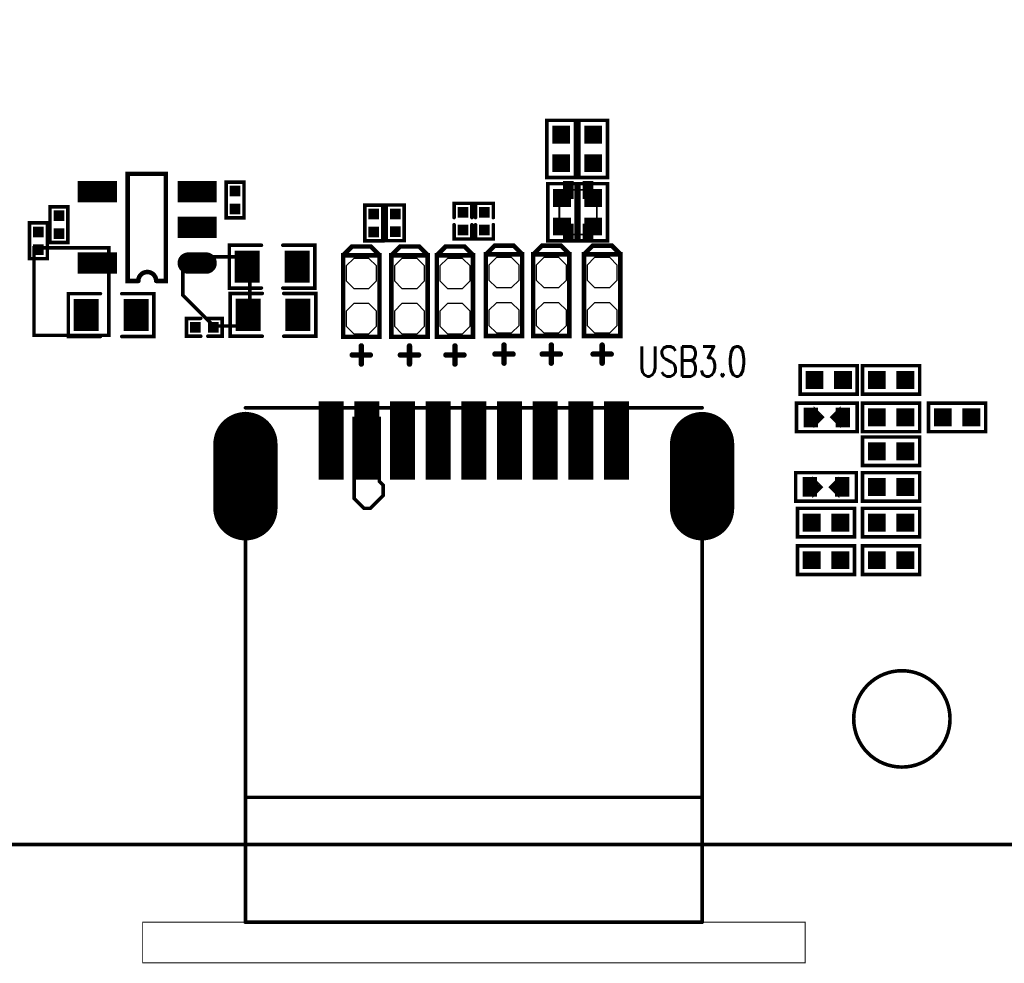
# Model space of a CAD drawing. Extents: x -14 to 157, y -7 to 92.
# Tile 3 of 129: x 33 to 61, y -7 to 20. Entities that reach past the tile are written whole.
import ezdxf

# ---------------------------------------------------------------- set-up
doc = ezdxf.new("R2010")
doc.units = 0
for name, pattern in [('SIG_183', [2, 1, 1]), ('SIG_207', [2, 1, 1]), ('TRMIDX_0', [2, 1, 1]), ('TRMIDX_1', [2, 1, 1])]:
    doc.linetypes.add(name, pattern=pattern)
for name, color, linetype in [('BOARD_CUTOUT_00', 254, 'CONTINUOUS'), ('BOARD_OUTLINE_00', 254, 'CONTINUOUS'), ('COPPER_01', 96, 'CONTINUOUS'), ('DRIL_NPLTE_THRU_01', 3, 'CONTINUOUS'), ('DRIL_NPLTE_THRU_02', 171, 'CONTINUOUS'), ('DRIL_NPLTE_THRU_03', 222, 'CONTINUOUS'), ('DRIL_NPLTE_THRU_04', 2, 'CONTINUOUS'), ('DRIL_PLTE_THRU_01', 3, 'CONTINUOUS'), ('DRIL_PLTE_THRU_02', 171, 'CONTINUOUS'), ('DRIL_PLTE_THRU_03', 222, 'CONTINUOUS'), ('DRIL_PLTE_THRU_04', 2, 'CONTINUOUS'), ('PADS_BOT', 56, 'CONTINUOUS'), ('PADS_INNER', 96, 'CONTINUOUS'), ('PADS_TOP', 96, 'CONTINUOUS'), ('PART_TOP_2DLINE_00', 183, 'CONTINUOUS'), ('PART_TOP_2DLINE_01', 183, 'CONTINUOUS'), ('PART_TOP_COPPER_01', 183, 'CONTINUOUS'), ('TEXT_126', 254, 'CONTINUOUS')]:
    doc.layers.add(name, color=color, linetype=linetype)
doc.styles.add('W0$12', font='simplex', dxfattribs={"width": 0.75})

# ---------------------------------------------------------------- blocks, each defined once
blk = doc.blocks.new('BOARD_74')
at = {"layer": 'BOARD_CUTOUT_00', "const_width": 0.1}
blk.add_lwpolyline([(62.85067, -86.50042, 1), (60.15067, -86.50042, 1)], format="xyb", close=True, dxfattribs=at)
at = {"layer": 'BOARD_OUTLINE_00', "const_width": 0.1}
blk.add_lwpolyline([(0, -3.5, -0.41421356), (3.5, 0), (156.51, 0, -0.41421356), (160.01, -3.5), (160.01, -86.52, -0.41421356), (156.51, -90.02), (3.5, -90.02, -0.41421356), (0, -86.52)], format="xyb", close=True, dxfattribs=at)
blk = doc.blocks.new('SMOOTH_0$1')
at = {"const_width": 0.05}
blk.add_lwpolyline([(-0.025, 0, 1), (0.025, 0, 1)], format="xyb", close=True, dxfattribs=at)
blk = doc.blocks.new('COPPER_100')
at = {"layer": 'COPPER_01', "const_width": 0.1}
blk.add_lwpolyline([(0, 0), (0, -2.45), (2.1, -2.45), (2.1, 0)], close=True, dxfattribs=at)
at = {"layer": 'COPPER_01'}
for p in [(0, 0), (2.1, 0), (0, -2.45), (2.1, -2.45)]:
    blk.add_blockref('SMOOTH_0$1', p, dxfattribs=at)
blk = doc.blocks.new('COPPER_114')
at = {"layer": 'COPPER_01', "const_width": 0.1}
blk.add_lwpolyline([(0, 0), (0, -1.075), (0.8625, -1.9375), (1.875, -1.9375), (1.875, 0)], close=True, dxfattribs=at)
at = {"layer": 'COPPER_01'}
for p in [(0, 0), (1.875, 0), (0, -1.075), (0.8625, -1.9375), (1.875, -1.9375)]:
    blk.add_blockref('SMOOTH_0$1', p, dxfattribs=at)
blk = doc.blocks.new('COPPER_115')
at = {"layer": 'COPPER_01', "const_width": 0.1}
blk.add_lwpolyline([(0, 0.3), (0, -1.95), (0.275, -2.225), (0.45, -2.225), (0.8125, -1.8625), (0.8125, -1.575), (0.70625, -1.46875), (0.70625, 0.3)], close=True, dxfattribs=at)
at = {"layer": 'COPPER_01'}
for p in [(0, 0.3), (0.70625, 0.3), (0.70625, -1.46875), (0.8125, -1.575), (0, -1.95), (0.8125, -1.8625), (0.275, -2.225), (0.45, -2.225)]:
    blk.add_blockref('SMOOTH_0$1', p, dxfattribs=at)
blk = doc.blocks.new('PART_BODY_TOP_24')
at = {"layer": 'PART_TOP_2DLINE_01', "const_width": 0.1}
blk.add_lwpolyline([(-0.8, 0.4), (0.8, 0.4), (0.8, -0.4), (-0.8, -0.4)], close=True, dxfattribs=at)
at = {"layer": 'PART_TOP_2DLINE_01'}
for p in [(-0.8, 0.4), (0.8, 0.4), (-0.8, -0.4), (0.8, -0.4)]:
    blk.add_blockref('SMOOTH_0$1', p, dxfattribs=at)
blk = doc.blocks.new('DRIL_HOLE_0')
blk.add_lwpolyline([(0, 0, 1), (0, 0, 1)], format="xyb", close=True)
blk = doc.blocks.new('PAD_0')
blk.add_lwpolyline([(0, 0, 1), (0, 0, 1)], format="xyb", close=True)
blk = doc.blocks.new('PAD_1')
at = {"const_width": 0.5}
blk.add_lwpolyline([(-0.25, 0), (0.25, 0)], dxfattribs=at)
blk = doc.blocks.new('STK_TOP_7')
at = {"layer": 'DRIL_PLTE_THRU_01'}
blk.add_blockref('DRIL_HOLE_0', (0, 0), dxfattribs=at)
at = {"layer": 'DRIL_PLTE_THRU_02'}
blk.add_blockref('DRIL_HOLE_0', (0, 0), dxfattribs=at)
at = {"layer": 'DRIL_PLTE_THRU_03'}
blk.add_blockref('DRIL_HOLE_0', (0, 0), dxfattribs=at)
at = {"layer": 'DRIL_PLTE_THRU_04'}
blk.add_blockref('DRIL_HOLE_0', (0, 0), dxfattribs=at)
at = {"layer": 'PADS_BOT'}
blk.add_blockref('PAD_0', (0, 0), dxfattribs=at)
at = {"layer": 'PADS_INNER'}
blk.add_blockref('PAD_0', (0, 0), dxfattribs=at)
at = {"layer": 'PADS_TOP'}
blk.add_blockref('PAD_1', (0, 0), dxfattribs=at)
blk = doc.blocks.new('SYM_TOP_17')
for name, p in [('PART_BODY_TOP_24', (0, 0)), ('STK_TOP_7', (-0.4, 0)), ('STK_TOP_7', (0.4, 0))]:
    blk.add_blockref(name, p)
blk = doc.blocks.new('PART_TOP_283')
blk.add_blockref('SYM_TOP_17', (0, 0))
blk = doc.blocks.new('PART_TOP_287')
blk.add_blockref('SYM_TOP_17', (0, 0))
blk = doc.blocks.new('PART_TOP_288')
blk.add_blockref('SYM_TOP_17', (0, 0))
blk = doc.blocks.new('PART_TOP_289')
blk.add_blockref('SYM_TOP_17', (0, 0))
blk = doc.blocks.new('PART_TOP_290')
blk.add_blockref('SYM_TOP_17', (0, 0))
blk = doc.blocks.new('PART_TOP_291')
blk.add_blockref('SYM_TOP_17', (0, 0))
blk = doc.blocks.new('PART_TOP_292')
blk.add_blockref('SYM_TOP_17', (0, 0))
blk = doc.blocks.new('PART_TOP_297')
blk.add_blockref('SYM_TOP_17', (0, 0))
blk = doc.blocks.new('PART_TOP_298')
blk.add_blockref('SYM_TOP_17', (0, 0))
blk = doc.blocks.new('PART_TOP_299')
blk.add_blockref('SYM_TOP_17', (0, 0))
blk = doc.blocks.new('SMOOTH_0$0254')
at = {"const_width": 0.0127}
blk.add_lwpolyline([(-0.00635, 0, 1), (0.00635, 0, 1)], format="xyb", close=True, dxfattribs=at)
blk = doc.blocks.new('SMOOTH_0$0508')
at = {"const_width": 0.0254}
blk.add_lwpolyline([(-0.0127, 0, 1), (0.0127, 0, 1)], format="xyb", close=True, dxfattribs=at)
blk = doc.blocks.new('PART_BODY_TOP_20')
at = {"layer": 'PART_TOP_2DLINE_01', "const_width": 0.1}
blk.add_lwpolyline([(0.85, -0.4), (0.85, 0.4), (-0.85, 0.4), (-0.85, -0.4)], close=True, dxfattribs=at)
at = {"layer": 'PART_TOP_COPPER_01', "linetype": 'TRMIDX_0', "const_width": 0.0254}
for points in [[(-0.3556, -0.2667), (-0.08255, 0.00635), (-0.36195, 0.28575), (-0.36195, -0.254), (-0.3556, -0.254)], [(-0.3048, -0.1651), (-0.1397, 0), (-0.31115, 0.17145), (-0.31115, -0.1524), (-0.3048, -0.1524)]]:
    blk.add_lwpolyline(points, close=True, dxfattribs=at)
at = {"layer": 'PART_TOP_COPPER_01', "linetype": 'TRMIDX_1', "const_width": 0.0254}
for points in [[(0.3683, 0.2794), (0.09525, 0.00635), (0.37465, -0.27305), (0.37465, 0.2667), (0.3683, 0.2667)], [(0.3175, 0.1778), (0.1524, 0.0127), (0.32385, -0.15875), (0.32385, 0.1651), (0.3175, 0.1651)]]:
    blk.add_lwpolyline(points, close=True, dxfattribs=at)
at = {"layer": 'PART_TOP_COPPER_01', "linetype": 'TRMIDX_0', "const_width": 0.0508}
for points in [[(-0.3048, 0.1905), (-0.4953, 0.1905)], [(-0.2667, 0.1524), (-0.4572, 0.1524)], [(-0.2413, 0.1143), (-0.4318, 0.1143)], [(-0.2159, 0.0889), (-0.4064, 0.0889)], [(-0.1905, 0.0635), (-0.381, 0.0635)], [(-0.1524, 0.0381), (-0.3429, 0.0381)], [(-0.1397, -0.0127), (-0.3302, -0.0127)], [(-0.127, 0.0127), (-0.3175, 0.0127)], [(-0.3048, -0.1778), (-0.4953, -0.1778)], [(-0.2667, -0.1397), (-0.4572, -0.1397)], [(-0.2286, -0.1016), (-0.4191, -0.1016)], [(-0.2032, -0.0635), (-0.3937, -0.0635)], [(-0.1651, -0.0381), (-0.3556, -0.0381)]]:
    blk.add_lwpolyline(points, dxfattribs=at)
at = {"layer": 'PART_TOP_COPPER_01', "linetype": 'TRMIDX_1', "const_width": 0.0508}
for points in [[(0.1397, 0), (0.3302, 0)], [(0.1524, 0.0254), (0.3429, 0.0254)], [(0.1651, -0.0254), (0.3556, -0.0254)], [(0.1778, 0.0508), (0.3683, 0.0508)], [(0.2159, 0.0762), (0.4064, 0.0762)], [(0.2413, 0.1143), (0.4318, 0.1143)], [(0.2794, 0.1524), (0.4699, 0.1524)], [(0.3175, 0.1905), (0.508, 0.1905)], [(0.2032, -0.0508), (0.3937, -0.0508)], [(0.2286, -0.0762), (0.4191, -0.0762)], [(0.254, -0.1016), (0.4445, -0.1016)], [(0.2794, -0.1397), (0.4699, -0.1397)], [(0.3175, -0.1778), (0.508, -0.1778)]]:
    blk.add_lwpolyline(points, dxfattribs=at)
at = {"layer": 'PART_TOP_2DLINE_01'}
for p in [(-0.85, 0.4), (0.85, 0.4), (-0.85, -0.4), (0.85, -0.4)]:
    blk.add_blockref('SMOOTH_0$1', p, dxfattribs=at)
at = {"layer": 'PART_TOP_COPPER_01'}
for name, p in [('SMOOTH_0$0254', (-0.36195, 0.28575)), ('SMOOTH_0$0254', (0.3683, 0.2794)), ('SMOOTH_0$0254', (0.3683, 0.2667)), ('SMOOTH_0$0254', (0.37465, 0.2667)), ('SMOOTH_0$0508', (-0.4953, 0.1905)), ('SMOOTH_0$0508', (-0.4572, 0.1524)), ('SMOOTH_0$0508', (-0.4318, 0.1143)), ('SMOOTH_0$0508', (-0.4064, 0.0889)), ('SMOOTH_0$0508', (-0.381, 0.0635)), ('SMOOTH_0$0508', (-0.3429, 0.0381)), ('SMOOTH_0$0508', (-0.3302, -0.0127)), ('SMOOTH_0$0508', (-0.3175, 0.0127)), ('SMOOTH_0$0508', (-0.3048, 0.1905)), ('SMOOTH_0$0254', (-0.31115, 0.17145)), ('SMOOTH_0$0508', (-0.2667, 0.1524)), ('SMOOTH_0$0508', (-0.2413, 0.1143)), ('SMOOTH_0$0508', (-0.2159, 0.0889)), ('SMOOTH_0$0508', (-0.1905, 0.0635)), ('SMOOTH_0$0508', (-0.1524, 0.0381)), ('SMOOTH_0$0508', (-0.1397, -0.0127)), ('SMOOTH_0$0508', (-0.127, 0.0127)), ('SMOOTH_0$0254', (-0.1397, 0)), ('SMOOTH_0$0254', (-0.08255, 0.00635)), ('SMOOTH_0$0254', (0.09525, 0.00635)), ('SMOOTH_0$0508', (0.1397, 0)), ('SMOOTH_0$0508', (0.1524, 0.0254)), ('SMOOTH_0$0254', (0.1524, 0.0127)), ('SMOOTH_0$0508', (0.1651, -0.0254)), ('SMOOTH_0$0508', (0.1778, 0.0508)), ('SMOOTH_0$0508', (0.2159, 0.0762)), ('SMOOTH_0$0508', (0.2413, 0.1143)), ('SMOOTH_0$0508', (0.2794, 0.1524)), ('SMOOTH_0$0508', (0.3175, 0.1905)), ('SMOOTH_0$0254', (0.3175, 0.1778)), ('SMOOTH_0$0254', (0.3175, 0.1651)), ('SMOOTH_0$0508', (0.3302, 0)), ('SMOOTH_0$0254', (0.32385, 0.1651)), ('SMOOTH_0$0508', (0.3429, 0.0254)), ('SMOOTH_0$0508', (0.3556, -0.0254)), ('SMOOTH_0$0508', (0.3683, 0.0508)), ('SMOOTH_0$0508', (0.4064, 0.0762)), ('SMOOTH_0$0508', (0.4318, 0.1143)), ('SMOOTH_0$0508', (0.4699, 0.1524)), ('SMOOTH_0$0508', (0.508, 0.1905)), ('SMOOTH_0$0508', (-0.4953, -0.1778)), ('SMOOTH_0$0508', (-0.4572, -0.1397)), ('SMOOTH_0$0508', (-0.4191, -0.1016)), ('SMOOTH_0$0508', (-0.3937, -0.0635)), ('SMOOTH_0$0508', (-0.3556, -0.0381)), ('SMOOTH_0$0254', (-0.36195, -0.254)), ('SMOOTH_0$0254', (-0.3556, -0.254)), ('SMOOTH_0$0254', (-0.3556, -0.2667)), ('SMOOTH_0$0508', (-0.3048, -0.1778)), ('SMOOTH_0$0254', (-0.31115, -0.1524)), ('SMOOTH_0$0254', (-0.3048, -0.1524)), ('SMOOTH_0$0254', (-0.3048, -0.1651)), ('SMOOTH_0$0508', (-0.2667, -0.1397)), ('SMOOTH_0$0508', (-0.2286, -0.1016)), ('SMOOTH_0$0508', (-0.2032, -0.0635)), ('SMOOTH_0$0508', (-0.1651, -0.0381)), ('SMOOTH_0$0508', (0.2032, -0.0508)), ('SMOOTH_0$0508', (0.2286, -0.0762)), ('SMOOTH_0$0508', (0.254, -0.1016)), ('SMOOTH_0$0508', (0.2794, -0.1397)), ('SMOOTH_0$0508', (0.3175, -0.1778)), ('SMOOTH_0$0254', (0.32385, -0.15875)), ('SMOOTH_0$0254', (0.37465, -0.27305)), ('SMOOTH_0$0508', (0.3937, -0.0508)), ('SMOOTH_0$0508', (0.4191, -0.0762)), ('SMOOTH_0$0508', (0.4445, -0.1016)), ('SMOOTH_0$0508', (0.4699, -0.1397)), ('SMOOTH_0$0508', (0.508, -0.1778))]:
    blk.add_blockref(name, p, dxfattribs=at)
blk = doc.blocks.new('PAD_82')
at = {"const_width": 0.4}
blk.add_lwpolyline([(-0.275, 0), (0.275, 0)], dxfattribs=at)
blk = doc.blocks.new('STK_TOP_19')
at = {"layer": 'DRIL_PLTE_THRU_01'}
blk.add_blockref('DRIL_HOLE_0', (0, 0), dxfattribs=at)
at = {"layer": 'DRIL_PLTE_THRU_02'}
blk.add_blockref('DRIL_HOLE_0', (0, 0), dxfattribs=at)
at = {"layer": 'DRIL_PLTE_THRU_03'}
blk.add_blockref('DRIL_HOLE_0', (0, 0), dxfattribs=at)
at = {"layer": 'DRIL_PLTE_THRU_04'}
blk.add_blockref('DRIL_HOLE_0', (0, 0), dxfattribs=at)
at = {"layer": 'PADS_BOT'}
blk.add_blockref('PAD_0', (0, 0), dxfattribs=at)
at = {"layer": 'PADS_INNER'}
blk.add_blockref('PAD_0', (0, 0), dxfattribs=at)
at = {"layer": 'PADS_TOP', "rotation": 90}
blk.add_blockref('PAD_82', (0, 0), dxfattribs=at)
blk = doc.blocks.new('SYM_TOP_13')
for name, p in [('PART_BODY_TOP_20', (0, 0)), ('STK_TOP_19', (-0.45, 0)), ('STK_TOP_19', (0.45, 0))]:
    blk.add_blockref(name, p)
blk = doc.blocks.new('PART_TOP_300')
blk.add_blockref('SYM_TOP_13', (0, 0))
blk = doc.blocks.new('PART_TOP_301')
blk.add_blockref('SYM_TOP_13', (0, 0))
blk = doc.blocks.new('SMOOTH_0$127')
at = {"const_width": 0.0635}
blk.add_lwpolyline([(-0.03175, 0, 1), (0.03175, 0, 1)], format="xyb", close=True, dxfattribs=at)
blk = doc.blocks.new('SMOOTH_0$1524')
at = {"const_width": 0.0762}
blk.add_lwpolyline([(-0.0381, 0, 1), (0.0381, 0, 1)], format="xyb", close=True, dxfattribs=at)
blk = doc.blocks.new('PART_BODY_TOP_49')
at = {"layer": 'PART_TOP_2DLINE_00'}
for points, const_width in [([(-1.15, -0.5), (-1.39, -0.26), (-1.39, 0.27), (-1.15, 0.51)], 0.127), ([(1.651, -0.254), (1.651, 0.254)], 0.152), ([(1.905, 0), (1.397, 0)], 0.152)]:
    blk.add_lwpolyline(points, dxfattribs=dict(at, const_width=const_width))
at = {"layer": 'PART_TOP_2DLINE_00', "const_width": 0.127}
blk.add_lwpolyline([(1.143, -0.508), (1.143, 0.508), (-1.143, 0.508), (-1.143, -0.508)], close=True, dxfattribs=at)
at = {"layer": 'PART_TOP_2DLINE_00'}
for name, p in [('SMOOTH_0$127', (-1.15, 0.51)), ('SMOOTH_0$127', (-1.143, 0.508)), ('SMOOTH_0$127', (1.143, 0.508)), ('SMOOTH_0$127', (-1.39, 0.27)), ('SMOOTH_0$1524', (1.651, 0.254)), ('SMOOTH_0$1524', (1.397, 0)), ('SMOOTH_0$1524', (1.905, 0)), ('SMOOTH_0$127', (-1.39, -0.26)), ('SMOOTH_0$1524', (1.651, -0.254)), ('SMOOTH_0$127', (-1.15, -0.5)), ('SMOOTH_0$127', (-1.143, -0.508)), ('SMOOTH_0$127', (1.143, -0.508))]:
    blk.add_blockref(name, p, dxfattribs=at)
blk = doc.blocks.new('PAD_44')
blk.add_lwpolyline([(-0.211, -0.423), (0.211, -0.423), (0.423, -0.211), (0.423, 0.211), (0.211, 0.423), (-0.211, 0.423), (-0.423, 0.211), (-0.423, -0.211)], close=True)
blk = doc.blocks.new('STK_TOP_135')
at = {"layer": 'DRIL_PLTE_THRU_01'}
blk.add_blockref('DRIL_HOLE_0', (0, 0), dxfattribs=at)
at = {"layer": 'DRIL_PLTE_THRU_02'}
blk.add_blockref('DRIL_HOLE_0', (0, 0), dxfattribs=at)
at = {"layer": 'DRIL_PLTE_THRU_03'}
blk.add_blockref('DRIL_HOLE_0', (0, 0), dxfattribs=at)
at = {"layer": 'DRIL_PLTE_THRU_04'}
blk.add_blockref('DRIL_HOLE_0', (0, 0), dxfattribs=at)
at = {"layer": 'PADS_BOT'}
blk.add_blockref('PAD_0', (0, 0), dxfattribs=at)
at = {"layer": 'PADS_INNER'}
blk.add_blockref('PAD_0', (0, 0), dxfattribs=at)
at = {"layer": 'PADS_TOP'}
blk.add_blockref('PAD_44', (0, 0), dxfattribs=at)
blk = doc.blocks.new('SYM_TOP_42')
for name, p in [('PART_BODY_TOP_49', (0, 0)), ('STK_TOP_135', (-0.635, 0)), ('STK_TOP_135', (0.635, 0))]:
    blk.add_blockref(name, p)
blk = doc.blocks.new('PART_TOP_316')
blk.add_blockref('SYM_TOP_42', (0, 0))
blk = doc.blocks.new('PART_TOP_317')
blk.add_blockref('SYM_TOP_17', (0, 0))
blk = doc.blocks.new('PART_TOP_318')
blk.add_blockref('SYM_TOP_17', (0, 0))
blk = doc.blocks.new('SMOOTH_0$05')
at = {"const_width": 0.025}
blk.add_lwpolyline([(-0.0125, 0, 1), (0.0125, 0, 1)], format="xyb", close=True, dxfattribs=at)
blk = doc.blocks.new('PART_BODY_TOP_56')
at = {"layer": 'PART_TOP_2DLINE_01', "const_width": 0.05}
blk.add_lwpolyline([(-0.25, 0), (0.8, 0), (0.8, 1.25), (-0.25, 1.25)], close=True, dxfattribs=at)
at = {"layer": 'PART_TOP_2DLINE_01'}
for p in [(-0.25, 1.25), (0.8, 1.25), (-0.25, 0), (0.8, 0)]:
    blk.add_blockref('SMOOTH_0$05', p, dxfattribs=at)
blk = doc.blocks.new('PAD_47')
at = {"const_width": 0.3}
blk.add_lwpolyline([(-0.25, 0), (0.25, 0)], dxfattribs=at)
blk = doc.blocks.new('STK_TOP_145')
at = {"layer": 'DRIL_PLTE_THRU_01'}
blk.add_blockref('DRIL_HOLE_0', (0, 0), dxfattribs=at)
at = {"layer": 'DRIL_PLTE_THRU_02'}
blk.add_blockref('DRIL_HOLE_0', (0, 0), dxfattribs=at)
at = {"layer": 'DRIL_PLTE_THRU_03'}
blk.add_blockref('DRIL_HOLE_0', (0, 0), dxfattribs=at)
at = {"layer": 'DRIL_PLTE_THRU_04'}
blk.add_blockref('DRIL_HOLE_0', (0, 0), dxfattribs=at)
at = {"layer": 'PADS_BOT'}
blk.add_blockref('PAD_0', (0, 0), dxfattribs=at)
at = {"layer": 'PADS_INNER'}
blk.add_blockref('PAD_0', (0, 0), dxfattribs=at)
at = {"layer": 'PADS_TOP', "rotation": 90}
blk.add_blockref('PAD_47', (0, 0), dxfattribs=at)
blk = doc.blocks.new('SYM_TOP_49')
for name, p in [('STK_TOP_145', (0, 1.2)), ('STK_TOP_145', (0.55, 1.2)), ('PART_BODY_TOP_56', (0, 0)), ('STK_TOP_145', (0, 0)), ('STK_TOP_145', (0.55, 0))]:
    blk.add_blockref(name, p)
blk = doc.blocks.new('PART_TOP_320')
blk.add_blockref('SYM_TOP_49', (0, 0))
blk = doc.blocks.new('PART_TOP_321')
blk.add_blockref('SYM_TOP_17', (0, 0))
blk = doc.blocks.new('PART_TOP_322')
blk.add_blockref('SYM_TOP_17', (0, 0))
blk = doc.blocks.new('PART_TOP_323')
blk.add_blockref('SYM_TOP_42', (0, 0))
blk = doc.blocks.new('PART_TOP_327')
blk.add_blockref('SYM_TOP_42', (0, 0))
blk = doc.blocks.new('PART_BODY_TOP_47')
at = {"layer": 'PART_TOP_2DLINE_01', "const_width": 0.1}
for points in [[(-0.1, 0.25), (-0.5, 0.25), (-0.5, -0.25), (-0.1, -0.25)], [(0.1, 0.25), (0.5, 0.25), (0.5, -0.25), (0.1, -0.25)]]:
    blk.add_lwpolyline(points, dxfattribs=at)
at = {"layer": 'PART_TOP_2DLINE_01'}
for p in [(-0.5, 0.25), (-0.1, 0.25), (0.1, 0.25), (0.5, 0.25), (-0.5, -0.25), (-0.1, -0.25), (0.1, -0.25), (0.5, -0.25)]:
    blk.add_blockref('SMOOTH_0$1', p, dxfattribs=at)
blk = doc.blocks.new('PAD_2')
at = {"const_width": 0.3}
blk.add_lwpolyline([(-0.15, 0), (0.15, 0)], dxfattribs=at)
blk = doc.blocks.new('STK_TOP_133')
at = {"layer": 'DRIL_NPLTE_THRU_01'}
blk.add_blockref('DRIL_HOLE_0', (0, 0), dxfattribs=at)
at = {"layer": 'DRIL_NPLTE_THRU_02'}
blk.add_blockref('DRIL_HOLE_0', (0, 0), dxfattribs=at)
at = {"layer": 'DRIL_NPLTE_THRU_03'}
blk.add_blockref('DRIL_HOLE_0', (0, 0), dxfattribs=at)
at = {"layer": 'DRIL_NPLTE_THRU_04'}
blk.add_blockref('DRIL_HOLE_0', (0, 0), dxfattribs=at)
at = {"layer": 'PADS_BOT'}
blk.add_blockref('PAD_0', (0, 0), dxfattribs=at)
at = {"layer": 'PADS_INNER'}
blk.add_blockref('PAD_0', (0, 0), dxfattribs=at)
at = {"layer": 'PADS_TOP'}
blk.add_blockref('PAD_2', (0, 0), dxfattribs=at)
blk = doc.blocks.new('SYM_TOP_40')
for name, p in [('PART_BODY_TOP_47', (0, 0)), ('STK_TOP_133', (-0.25, 0)), ('STK_TOP_133', (0.25, 0))]:
    blk.add_blockref(name, p)
blk = doc.blocks.new('PART_TOP_328')
blk.add_blockref('SYM_TOP_40', (0, 0))
blk = doc.blocks.new('PART_TOP_329')
blk.add_blockref('SYM_TOP_40', (0, 0))
blk = doc.blocks.new('PART_TOP_330')
blk.add_blockref('SYM_TOP_42', (0, 0))
blk = doc.blocks.new('PART_TOP_336')
blk.add_blockref('SYM_TOP_42', (0, 0))
blk = doc.blocks.new('PART_BODY_TOP_60')
at = {"layer": 'PART_TOP_2DLINE_01', "const_width": 0.1}
blk.add_lwpolyline([(-0.5, 0.25), (0.5, 0.25), (0.5, -0.25), (-0.5, -0.25)], close=True, dxfattribs=at)
at = {"layer": 'PART_TOP_2DLINE_01'}
for p in [(-0.5, 0.25), (0.5, 0.25), (-0.5, -0.25), (0.5, -0.25)]:
    blk.add_blockref('SMOOTH_0$1', p, dxfattribs=at)
blk = doc.blocks.new('SYM_TOP_53')
for name, p in [('PART_BODY_TOP_60', (0, 0)), ('STK_TOP_133', (-0.25, 0)), ('STK_TOP_133', (0.25, 0))]:
    blk.add_blockref(name, p)
blk = doc.blocks.new('PART_TOP_337')
blk.add_blockref('SYM_TOP_53', (0, 0))
blk = doc.blocks.new('PART_TOP_341')
blk.add_blockref('SYM_TOP_53', (0, 0))
blk = doc.blocks.new('PART_TOP_342')
blk.add_blockref('SYM_TOP_42', (0, 0))
blk = doc.blocks.new('PART_BODY_TOP_14')
at = {"layer": 'PART_TOP_2DLINE_01', "const_width": 0.1}
for points in [[(-0.3, 0.6), (-1.2, 0.6), (-1.2, -0.6), (-0.3, -0.6)], [(0.3, -0.6), (1.2, -0.6), (1.2, 0.6), (0.3, 0.6)]]:
    blk.add_lwpolyline(points, dxfattribs=at)
at = {"layer": 'PART_TOP_2DLINE_01'}
for p in [(-1.2, 0.6), (-0.3, 0.6), (0.3, 0.6), (1.2, 0.6), (-1.2, -0.6), (-0.3, -0.6), (0.3, -0.6), (1.2, -0.6)]:
    blk.add_blockref('SMOOTH_0$1', p, dxfattribs=at)
blk = doc.blocks.new('PAD_9')
at = {"const_width": 0.7}
blk.add_lwpolyline([(-0.45, 0), (0.45, 0)], dxfattribs=at)
blk = doc.blocks.new('STK_TOP_10')
at = {"layer": 'DRIL_PLTE_THRU_01'}
blk.add_blockref('DRIL_HOLE_0', (0, 0), dxfattribs=at)
at = {"layer": 'DRIL_PLTE_THRU_02'}
blk.add_blockref('DRIL_HOLE_0', (0, 0), dxfattribs=at)
at = {"layer": 'DRIL_PLTE_THRU_03'}
blk.add_blockref('DRIL_HOLE_0', (0, 0), dxfattribs=at)
at = {"layer": 'DRIL_PLTE_THRU_04'}
blk.add_blockref('DRIL_HOLE_0', (0, 0), dxfattribs=at)
at = {"layer": 'PADS_BOT'}
blk.add_blockref('PAD_0', (0, 0), dxfattribs=at)
at = {"layer": 'PADS_INNER'}
blk.add_blockref('PAD_0', (0, 0), dxfattribs=at)
at = {"layer": 'PADS_TOP', "rotation": 90}
blk.add_blockref('PAD_9', (0, 0), dxfattribs=at)
blk = doc.blocks.new('SYM_TOP_7')
for name, p in [('PART_BODY_TOP_14', (0, 0)), ('STK_TOP_10', (-0.7, 0)), ('STK_TOP_10', (0.7, 0))]:
    blk.add_blockref(name, p)
blk = doc.blocks.new('PART_TOP_344')
blk.add_blockref('SYM_TOP_7', (0, 0))
blk = doc.blocks.new('PART_TOP_345')
blk.add_blockref('SYM_TOP_7', (0, 0))
blk = doc.blocks.new('PART_TOP_346')
blk.add_blockref('SYM_TOP_53', (0, 0))
blk = doc.blocks.new('PART_TOP_347')
blk.add_blockref('SYM_TOP_40', (0, 0))
blk = doc.blocks.new('SMOOTH_0$10008')
at = {"const_width": 0.05004}
blk.add_lwpolyline([(-0.02502, 0, 1), (0.02502, 0, 1)], format="xyb", close=True, dxfattribs=at)
blk = doc.blocks.new('PART_BODY_TOP_68')
at = {"layer": 'PART_TOP_2DLINE_00', "const_width": 0.1}
for points in [[(-6.4, 0.917), (6.401, 0.917)], [(-6.4, 0.755), (-6.4, -13.5)], [(6.4, 0.75), (6.4, -13.499)], [(-6.394, -10), (6.397, -10)], [(-6.405, -13.5), (6.402, -13.5)]]:
    blk.add_lwpolyline(points, dxfattribs=at)
at = {"layer": 'PART_TOP_2DLINE_00', "const_width": 0.0254}
blk.add_lwpolyline([(-9.28, -13.5), (9.29, -13.5), (9.29, -14.64), (-9.28, -14.64)], close=True, dxfattribs=at)
at = {"layer": 'PART_TOP_2DLINE_00'}
for name, p in [('SMOOTH_0$10008', (-6.4, 0.917)), ('SMOOTH_0$10008', (6.401, 0.917)), ('SMOOTH_0$10008', (-6.4, 0.755)), ('SMOOTH_0$10008', (6.4, 0.75)), ('SMOOTH_0$10008', (-6.394, -10)), ('SMOOTH_0$10008', (6.397, -10)), ('SMOOTH_0$0254', (-9.28, -13.5)), ('SMOOTH_0$10008', (-6.405, -13.5)), ('SMOOTH_0$10008', (-6.4, -13.5)), ('SMOOTH_0$10008', (6.4, -13.499)), ('SMOOTH_0$10008', (6.402, -13.5)), ('SMOOTH_0$0254', (9.29, -13.5)), ('SMOOTH_0$0254', (-9.28, -14.64)), ('SMOOTH_0$0254', (9.29, -14.64))]:
    blk.add_blockref(name, p, dxfattribs=at)
blk = doc.blocks.new('PAD_86')
at = {"const_width": 0.7}
blk.add_lwpolyline([(-1.1, 0), (1.1, 0)], dxfattribs=at)
blk = doc.blocks.new('STK_TOP_106')
at = {"layer": 'DRIL_PLTE_THRU_01'}
blk.add_blockref('DRIL_HOLE_0', (0, 0), dxfattribs=at)
at = {"layer": 'DRIL_PLTE_THRU_02'}
blk.add_blockref('DRIL_HOLE_0', (0, 0), dxfattribs=at)
at = {"layer": 'DRIL_PLTE_THRU_03'}
blk.add_blockref('DRIL_HOLE_0', (0, 0), dxfattribs=at)
at = {"layer": 'DRIL_PLTE_THRU_04'}
blk.add_blockref('DRIL_HOLE_0', (0, 0), dxfattribs=at)
at = {"layer": 'PADS_BOT'}
blk.add_blockref('PAD_0', (0, 0), dxfattribs=at)
at = {"layer": 'PADS_INNER'}
blk.add_blockref('PAD_0', (0, 0), dxfattribs=at)
at = {"layer": 'PADS_TOP', "rotation": 90}
blk.add_blockref('PAD_86', (0, 0), dxfattribs=at)
blk = doc.blocks.new('DRIL_SLOT_0002300098000000900')
at = {"const_width": 0.2921}
blk.add_lwpolyline([(0.14605, -0.9525), (0.14605, 0.9525, 1), (-0.14605, 0.9525), (-0.14605, -0.9525, 1)], format="xyb", close=True, dxfattribs=at)
blk = doc.blocks.new('PAD_87')
at = {"const_width": 0.35}
blk.add_lwpolyline([(-0.95, -0.175), (0.95, -0.175, 1), (0.95, 0.175), (-0.95, 0.175, 1)], format="xyb", close=True, dxfattribs=at)
blk = doc.blocks.new('PAD_88')
at = {"const_width": 0.9}
blk.add_lwpolyline([(-0.9, -0.45), (0.9, -0.45, 1), (0.9, 0.45), (-0.9, 0.45, 1)], format="xyb", close=True, dxfattribs=at)
blk = doc.blocks.new('STK_TOP_107')
at = {"layer": 'DRIL_PLTE_THRU_01'}
blk.add_blockref('DRIL_SLOT_0002300098000000900', (0, 0), dxfattribs=at)
at = {"layer": 'DRIL_PLTE_THRU_02'}
blk.add_blockref('DRIL_SLOT_0002300098000000900', (0, 0), dxfattribs=at)
at = {"layer": 'DRIL_PLTE_THRU_03'}
blk.add_blockref('DRIL_SLOT_0002300098000000900', (0, 0), dxfattribs=at)
at = {"layer": 'DRIL_PLTE_THRU_04'}
blk.add_blockref('DRIL_SLOT_0002300098000000900', (0, 0), dxfattribs=at)
at = {"layer": 'PADS_BOT', "rotation": 90}
blk.add_blockref('PAD_88', (0, 0), dxfattribs=at)
at = {"layer": 'PADS_INNER', "rotation": 90}
blk.add_blockref('PAD_87', (0, 0), dxfattribs=at)
at = {"layer": 'PADS_TOP', "rotation": 90}
blk.add_blockref('PAD_88', (0, 0), dxfattribs=at)
blk = doc.blocks.new('SYM_TOP_61')
for name, p in [('STK_TOP_106', (-4, 0)), ('STK_TOP_106', (-3, 0)), ('STK_TOP_106', (-2, 0)), ('STK_TOP_106', (-1, 0)), ('STK_TOP_106', (0, 0)), ('STK_TOP_106', (1, 0)), ('STK_TOP_106', (2, 0)), ('STK_TOP_106', (3, 0)), ('STK_TOP_106', (4, 0)), ('PART_BODY_TOP_68', (0, 0)), ('STK_TOP_107', (-6.4, -1)), ('STK_TOP_107', (6.4, -1))]:
    blk.add_blockref(name, p)
blk = doc.blocks.new('PART_TOP_349')
blk.add_blockref('SYM_TOP_61', (0, 0))
blk = doc.blocks.new('PART_BODY_TOP_65')
at = {"layer": 'PART_TOP_2DLINE_00', "const_width": 0.127}
blk.add_lwpolyline([(-0.25, 1.5, 1), (0.25, 1.5), (0.547, 1.5), (0.547, -1.5), (-0.521, -1.5), (-0.521, 1.5)], format="xyb", close=True, dxfattribs=at)
at = {"layer": 'PART_TOP_2DLINE_00'}
for p in [(-0.521, 1.5), (-0.25, 1.5), (0.25, 1.5), (0.547, 1.5), (-0.521, -1.5), (0.547, -1.5)]:
    blk.add_blockref('SMOOTH_0$127', p, dxfattribs=at)
blk = doc.blocks.new('PAD_20')
at = {"const_width": 0.3}
blk.add_lwpolyline([(-0.25, -0.15), (0.25, -0.15, 1), (0.25, 0.15), (-0.25, 0.15, 1)], format="xyb", close=True, dxfattribs=at)
blk = doc.blocks.new('STK_TOP_85')
at = {"layer": 'DRIL_PLTE_THRU_01'}
blk.add_blockref('DRIL_HOLE_0', (0, 0), dxfattribs=at)
at = {"layer": 'DRIL_PLTE_THRU_02'}
blk.add_blockref('DRIL_HOLE_0', (0, 0), dxfattribs=at)
at = {"layer": 'DRIL_PLTE_THRU_03'}
blk.add_blockref('DRIL_HOLE_0', (0, 0), dxfattribs=at)
at = {"layer": 'DRIL_PLTE_THRU_04'}
blk.add_blockref('DRIL_HOLE_0', (0, 0), dxfattribs=at)
at = {"layer": 'PADS_BOT'}
blk.add_blockref('PAD_0', (0, 0), dxfattribs=at)
at = {"layer": 'PADS_INNER'}
blk.add_blockref('PAD_0', (0, 0), dxfattribs=at)
at = {"layer": 'PADS_TOP'}
blk.add_blockref('PAD_20', (0, 0), dxfattribs=at)
blk = doc.blocks.new('PAD_21')
at = {"const_width": 0.6}
blk.add_lwpolyline([(-0.55, 0), (0.55, 0)], dxfattribs=at)
blk = doc.blocks.new('STK_TOP_84')
at = {"layer": 'DRIL_PLTE_THRU_01'}
blk.add_blockref('DRIL_HOLE_0', (0, 0), dxfattribs=at)
at = {"layer": 'DRIL_PLTE_THRU_02'}
blk.add_blockref('DRIL_HOLE_0', (0, 0), dxfattribs=at)
at = {"layer": 'DRIL_PLTE_THRU_03'}
blk.add_blockref('DRIL_HOLE_0', (0, 0), dxfattribs=at)
at = {"layer": 'DRIL_PLTE_THRU_04'}
blk.add_blockref('DRIL_HOLE_0', (0, 0), dxfattribs=at)
at = {"layer": 'PADS_BOT'}
blk.add_blockref('PAD_0', (0, 0), dxfattribs=at)
at = {"layer": 'PADS_INNER'}
blk.add_blockref('PAD_0', (0, 0), dxfattribs=at)
at = {"layer": 'PADS_TOP'}
blk.add_blockref('PAD_21', (0, 0), dxfattribs=at)
blk = doc.blocks.new('SYM_TOP_58')
for name, p in [('PART_BODY_TOP_65', (0, 0)), ('STK_TOP_85', (-1.4, 1)), ('STK_TOP_84', (1.4, 1)), ('STK_TOP_84', (-1.4, 0)), ('STK_TOP_84', (-1.4, -1)), ('STK_TOP_84', (1.4, -1))]:
    blk.add_blockref(name, p)
blk = doc.blocks.new('PART_TOP_350')
blk.add_blockref('SYM_TOP_58', (0, 0))
blk = doc.blocks.new('PART_TOP_352')
blk.add_blockref('SYM_TOP_7', (0, 0))
blk = doc.blocks.new('PART_TOP_353')
blk.add_blockref('SYM_TOP_53', (0, 0))
blk = doc.blocks.new('PART_TOP_354')
blk.add_blockref('SYM_TOP_53', (0, 0))

msp = doc.modelspace()

# ---------------------------------------------------------------- block references
for name, p in [('BOARD_74', (-3.5, 86.5)), ('PART_TOP_345', (40.35, 12.675)), ('PART_TOP_344', (40.375, 11.325)), ('PART_TOP_297', (55.95, 9.5)), ('PART_TOP_349', (46.002, 7.802)), ('PART_TOP_300', (55.9, 8.45)), ('PART_TOP_289', (57.7, 7.5)), ('PART_TOP_298', (55.875, 5.5)), ('PART_TOP_292', (57.7, 4.45))]:
    msp.add_blockref(name, p)
for name, p, rotation in [('PART_TOP_322', (48.45, 15.975), 270), ('PART_TOP_317', (49.35, 15.975), 270), ('PART_TOP_350', (36.85, 13.775), 180), ('PART_TOP_320', (49.2, 14.825), 180), ('PART_TOP_346', (39.312, 14.542), 270), ('PART_TOP_321', (48.475, 14.2), 270), ('PART_TOP_318', (49.35, 14.2), 270), ('PART_TOP_353', (34.375, 13.85), 270), ('PART_TOP_341', (43.2, 13.9), 270), ('PART_TOP_337', (43.802, 13.902), 270), ('PART_TOP_329', (45.7, 13.95), 270), ('PART_TOP_328', (46.3, 13.95), 270), ('PART_TOP_354', (33.8, 13.4), 90), ('PART_TOP_342', (42.85, 11.85), 270), ('PART_TOP_336', (44.2, 11.85), 270), ('PART_TOP_330', (45.475, 11.85), 270), ('PART_TOP_327', (46.85, 11.875), 270), ('PART_TOP_323', (48.175, 11.875), 270), ('PART_TOP_316', (49.6, 11.875), 270), ('PART_TOP_352', (35.837, 11.317), 180), ('PART_TOP_347', (38.45, 10.975), 180), ('PART_TOP_287', (57.7, 9.5), 180), ('PART_TOP_288', (57.7, 8.45), 180), ('PART_TOP_283', (59.55, 8.45), 180), ('PART_TOP_301', (55.875, 6.5), 180), ('PART_TOP_290', (57.7, 6.5), 180), ('PART_TOP_291', (57.7, 5.5), 180), ('PART_TOP_299', (55.875, 4.45), 180)]:
    msp.add_blockref(name, p, dxfattribs=dict(rotation=rotation))
at = {"linetype": 'SIG_183'}
msp.add_blockref('COPPER_100', (33.675, 13.2), dxfattribs=at)
at = {"linetype": 'SIG_207'}
for name, p in [('COPPER_114', (37.85, 12.95)), ('COPPER_115', (42.65, 8.125))]:
    msp.add_blockref(name, p, dxfattribs=at)

# ---------------------------------------------------------------- texts
at = {"layer": 'TEXT_126', "style": 'W0$12', "width": 0.75}
msp.add_text('USB3.0', height=0.84, dxfattribs=at).set_placement((50.6, 9.6))

doc.saveas('drawing.dxf')
